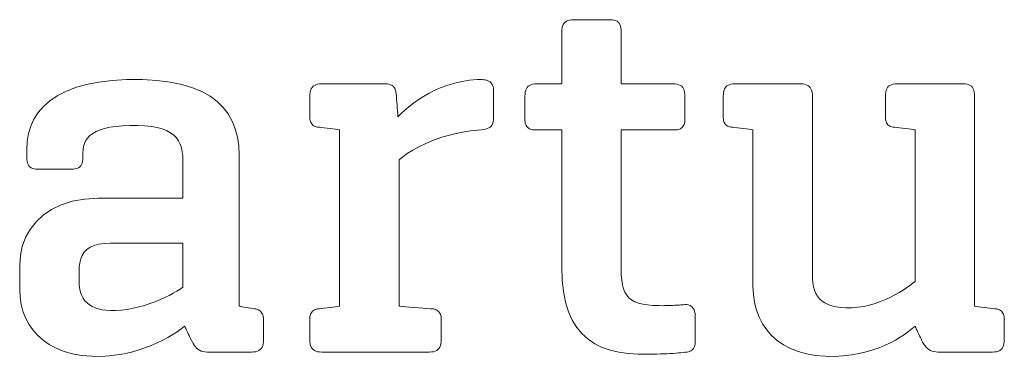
# Model space of a CAD drawing. Header units: millimetres. Extents: x 2768 to 3269, y 2288 to 2733.
# Tile 253 of 256: x 3110 to 3151, y 2639 to 2653. Entities that reach past the tile are written whole.
import ezdxf

# ---------------------------------------------------------------- set-up
doc = ezdxf.new("R2010")
doc.units = ezdxf.units.MM
doc.header["$LTSCALE"] = 20
doc.layers.add('Capa 1', color=7, linetype='Continuous')

# ---------------------------------------------------------------- blocks, each defined once
blk = doc.blocks.new('logo emotional light 2014')
at = {"layer": 'Capa 1', "lineweight": 0}
for points in [[(12.6882, 6.7291), (12.6882, 6.7341), (12.6882, 6.7484), (12.6882, 6.7705), (12.6882, 6.7991), (12.6882, 6.8709), (12.6882, 6.9531), (12.6882, 7.0354), (12.6882, 7.1072), (12.6882, 7.1358), (12.6882, 7.1579), (12.6882, 7.1721), (12.6882, 7.1772), (12.686, 7.1772), (12.6799, 7.1772), (12.6709, 7.1772), (12.6596, 7.1772), (12.6471, 7.1772), (12.6341, 7.1772), (12.6216, 7.1772), (12.6104, 7.1772), (12.6013, 7.1772), (12.5952, 7.1772), (12.593, 7.1772), (12.5896, 7.1779), (12.5863, 7.179), (12.5831, 7.1805), (12.5801, 7.1825), (12.5773, 7.1849), (12.5748, 7.1876), (12.5726, 7.1908), (12.5708, 7.1943), (12.5695, 7.1982), (12.5686, 7.2025), (12.5683, 7.2072), (12.5683, 7.209), (12.5683, 7.2141), (12.5683, 7.2217), (12.5683, 7.231), (12.5683, 7.2415), (12.5683, 7.2523), (12.5683, 7.2627), (12.5683, 7.2721), (12.5683, 7.2796), (12.5683, 7.2847), (12.5683, 7.2866), (12.5686, 7.2939), (12.5694, 7.3004), (12.5708, 7.3062), (12.5728, 7.3112), (12.5755, 7.3155), (12.5789, 7.3191), (12.583, 7.322), (12.5878, 7.3243), (12.5934, 7.3259), (12.5998, 7.3268), (12.6071, 7.3271), (12.609, 7.3271), (12.6142, 7.3271), (12.6219, 7.3271), (12.6315, 7.3271), (12.6422, 7.3271), (12.6532, 7.3271), (12.6639, 7.3271), (12.6734, 7.3271), (12.6812, 7.3271), (12.6864, 7.3271), (12.6882, 7.3271), (12.6882, 7.3311), (12.6882, 7.3419), (12.6882, 7.358), (12.6882, 7.378), (12.6882, 7.4003), (12.6882, 7.4233), (12.6882, 7.4456), (12.6882, 7.4655), (12.6882, 7.4817), (12.6882, 7.4925), (12.6882, 7.4965), (12.6886, 7.5038), (12.6895, 7.5103), (12.691, 7.5161), (12.6932, 7.5211), (12.6961, 7.5254), (12.6996, 7.529), (12.7037, 7.532), (12.7085, 7.5342), (12.714, 7.5358), (12.7202, 7.5367), (12.7271, 7.537), (12.7298, 7.537), (12.7374, 7.537), (12.7486, 7.537), (12.7626, 7.537), (12.7781, 7.537), (12.7942, 7.537), (12.8097, 7.537), (12.8237, 7.537), (12.835, 7.537), (12.8425, 7.537), (12.8453, 7.537), (12.8525, 7.5367), (12.8588, 7.5358), (12.8642, 7.5342), (12.8688, 7.532), (12.8727, 7.529), (12.8758, 7.5254), (12.8783, 7.5211), (12.8801, 7.5161), (12.8814, 7.5103), (12.8821, 7.5038), (12.8823, 7.4965), (12.8823, 7.4925), (12.8823, 7.4817), (12.8823, 7.4655), (12.8823, 7.4456), (12.8823, 7.4233), (12.8823, 7.4003), (12.8823, 7.378), (12.8823, 7.358), (12.8823, 7.3419), (12.8823, 7.3311), (12.8823, 7.3271), (12.8862, 7.3271), (12.897, 7.3271), (12.9132, 7.3271), (12.9332, 7.3271), (12.9554, 7.3271), (12.9785, 7.3271), (13.0007, 7.3271), (13.0207, 7.3271), (13.0369, 7.3271), (13.0477, 7.3271), (13.0516, 7.3271), (13.0589, 7.3268), (13.0653, 7.3259), (13.0709, 7.3243), (13.0758, 7.322), (13.0799, 7.3191), (13.0832, 7.3155), (13.0859, 7.3112), (13.0879, 7.3062), (13.0894, 7.3004), (13.0902, 7.2939), (13.0904, 7.2866), (13.0904, 7.2847), (13.0904, 7.2796), (13.0904, 7.2721), (13.0904, 7.2627), (13.0904, 7.2523), (13.0904, 7.2415), (13.0904, 7.231), (13.0904, 7.2217), (13.0904, 7.2141), (13.0904, 7.209), (13.0904, 7.2072), (13.0901, 7.2025), (13.0893, 7.1982), (13.0879, 7.1943), (13.0861, 7.1908), (13.0839, 7.1876), (13.0814, 7.1849), (13.0786, 7.1825), (13.0756, 7.1805), (13.0724, 7.179), (13.0691, 7.1779), (13.0657, 7.1772), (13.0615, 7.1772), (13.0498, 7.1772), (13.0322, 7.1772), (13.0106, 7.1772), (12.9865, 7.1772), (12.9615, 7.1772), (12.9374, 7.1772), (12.9158, 7.1772), (12.8983, 7.1772), (12.8866, 7.1772), (12.8823, 7.1772), (12.8823, 7.172), (12.8823, 7.1575), (12.8823, 7.135), (12.8823, 7.1058), (12.8823, 7.0326), (12.8823, 6.9487), (12.8823, 6.8649), (12.8823, 6.7917), (12.8823, 6.7625), (12.8823, 6.7399), (12.8823, 6.7254), (12.8823, 6.7203), (12.8827, 6.7019), (12.884, 6.6854), (12.8864, 6.6707), (12.8898, 6.6577), (12.8944, 6.6463), (12.9003, 6.6365), (12.9076, 6.628), (12.9164, 6.621), (12.9267, 6.6152), (12.9388, 6.6106), (12.9526, 6.6071), (12.9683, 6.6045), (12.9859, 6.603), (13.0057, 6.6022), (13.0191, 6.6021), (13.0246, 6.6022), (13.0301, 6.6023), (13.0357, 6.6024), (13.0412, 6.6026), (13.0467, 6.6028), (13.0521, 6.603), (13.0574, 6.6033), (13.0626, 6.6036), (13.0677, 6.6039), (13.0726, 6.6042), (13.0774, 6.6046), (13.0819, 6.6049), (13.0863, 6.6053), (13.0904, 6.6056), (13.0968, 6.6056), (13.1024, 6.6045), (13.1073, 6.6026), (13.1114, 6.5999), (13.1149, 6.5966), (13.1178, 6.5929), (13.1201, 6.5889), (13.1219, 6.5846), (13.123, 6.5803), (13.1237, 6.5761), (13.124, 6.5721), (13.124, 6.57), (13.124, 6.5641), (13.124, 6.5554), (13.124, 6.5446), (13.124, 6.5325), (13.124, 6.52), (13.124, 6.508), (13.124, 6.4971), (13.124, 6.4884), (13.124, 6.4825), (13.124, 6.4804), (13.1237, 6.4762), (13.1229, 6.4721), (13.1217, 6.4683), (13.12, 6.4648), (13.1179, 6.4616), (13.1154, 6.4587), (13.1125, 6.4562), (13.1092, 6.4541), (13.1056, 6.4524), (13.1017, 6.4511), (13.0975, 6.4504), (13.0914, 6.4497), (13.0846, 6.449), (13.0773, 6.4482), (13.0694, 6.4476), (13.061, 6.4469), (13.052, 6.4463), (13.0424, 6.4457), (13.0323, 6.4452), (13.0217, 6.4447), (13.0106, 6.4443), (12.999, 6.4439), (12.9869, 6.4436), (12.9744, 6.4435), (12.9613, 6.4434), (12.9377, 6.4436), (12.9053, 6.4457), (12.8749, 6.45), (12.8465, 6.4567), (12.8202, 6.4659), (12.796, 6.4778), (12.7741, 6.4926), (12.7546, 6.5102), (12.7374, 6.531), (12.7227, 6.5551), (12.7105, 6.5825), (12.7008, 6.6135), (12.6939, 6.6481), (12.6897, 6.6866)], [(11.6353, 7.0943), (11.6353, 7.0887), (11.6353, 7.073), (11.6353, 7.0487), (11.6353, 7.0171), (11.6353, 6.938), (11.6353, 6.8473), (11.6353, 6.7566), (11.6353, 6.6775), (11.6353, 6.6459), (11.6353, 6.6216), (11.6353, 6.6059), (11.6353, 6.6004), (11.6366, 6.6001), (11.6401, 6.5996), (11.6453, 6.5987), (11.6517, 6.5977), (11.6589, 6.5965), (11.6664, 6.5953), (11.6736, 6.5942), (11.68, 6.5931), (11.6852, 6.5923), (11.6887, 6.5917), (11.69, 6.5915), (11.693, 6.5908), (11.696, 6.5897), (11.6991, 6.5881), (11.7021, 6.5862), (11.7049, 6.5838), (11.7076, 6.5811), (11.7099, 6.5779), (11.7119, 6.5744), (11.7134, 6.5705), (11.7143, 6.5662), (11.7147, 6.5615), (11.7147, 6.5599), (11.7147, 6.5554), (11.7147, 6.5487), (11.7147, 6.5403), (11.7147, 6.5311), (11.7147, 6.5215), (11.7147, 6.5122), (11.7147, 6.5039), (11.7147, 6.4971), (11.7147, 6.4926), (11.7147, 6.491), (11.7144, 6.4837), (11.7136, 6.4771), (11.7122, 6.4714), (11.7101, 6.4663), (11.7075, 6.462), (11.7041, 6.4584), (11.7, 6.4555), (11.6952, 6.4532), (11.6896, 6.4517), (11.6831, 6.4507), (11.6759, 6.4504), (11.6725, 6.4504), (11.6633, 6.4504), (11.6495, 6.4504), (11.6324, 6.4504), (11.6134, 6.4504), (11.5937, 6.4504), (11.5747, 6.4504), (11.5576, 6.4504), (11.5438, 6.4504), (11.5346, 6.4504), (11.5312, 6.4504), (11.5239, 6.4508), (11.5173, 6.4519), (11.5114, 6.4538), (11.506, 6.4564), (11.5011, 6.4596), (11.4966, 6.4634), (11.4925, 6.4679), (11.4887, 6.4729), (11.4851, 6.4784), (11.4817, 6.4845), (11.4783, 6.491), (11.4778, 6.492), (11.4765, 6.4948), (11.4744, 6.499), (11.4719, 6.5042), (11.4692, 6.51), (11.4663, 6.516), (11.4635, 6.5218), (11.461, 6.527), (11.459, 6.5312), (11.4576, 6.5341), (11.4571, 6.5351), (11.4458, 6.5261), (11.4329, 6.5169), (11.4186, 6.5076), (11.403, 6.4983), (11.386, 6.4891), (11.3678, 6.4803), (11.3484, 6.4718), (11.3279, 6.464), (11.3063, 6.4568), (11.2837, 6.4505), (11.2602, 6.4452), (11.2358, 6.441), (11.2106, 6.438), (11.1846, 6.4365), (11.1542, 6.4367), (11.1216, 6.4394), (11.0915, 6.4448), (11.0638, 6.4527), (11.0386, 6.4628), (11.0158, 6.4751), (10.9954, 6.4893), (10.9775, 6.5053), (10.962, 6.5229), (10.9488, 6.542), (10.9381, 6.5623), (10.9298, 6.5838), (10.9239, 6.6062), (10.9203, 6.6294), (10.9191, 6.6533), (10.9191, 6.6552), (10.9191, 6.6603), (10.9191, 6.6681), (10.9191, 6.6777), (10.9191, 6.6883), (10.9191, 6.6994), (10.9191, 6.71), (10.9191, 6.7196), (10.9191, 6.7273), (10.9191, 6.7325), (10.9191, 6.7344), (10.9213, 6.7657), (10.9277, 6.796), (10.9383, 6.8247), (10.9532, 6.8516), (10.9724, 6.8761), (10.9957, 6.898), (11.0232, 6.9168), (11.0549, 6.9321), (11.0908, 6.9435), (11.1308, 6.9507), (11.1749, 6.9532), (11.1813, 6.9532), (11.199, 6.9532), (11.2255, 6.9532), (11.2581, 6.9532), (11.2945, 6.9532), (11.3322, 6.9532), (11.3686, 6.9532), (11.4013, 6.9532), (11.4277, 6.9532), (11.4454, 6.9532), (11.4518, 6.9532), (11.4518, 6.956), (11.4518, 6.9639), (11.4518, 6.9757), (11.4518, 6.9903), (11.4518, 7.0065), (11.4518, 7.0233), (11.4518, 7.0395), (11.4518, 7.0541), (11.4518, 7.0659), (11.4518, 7.0737), (11.4518, 7.0766), (11.4514, 7.0915), (11.4498, 7.1053), (11.447, 7.1182), (11.4429, 7.1301), (11.4374, 7.141), (11.4304, 7.1509), (11.4217, 7.1597), (11.4112, 7.1675), (11.3988, 7.1742), (11.3844, 7.1798), (11.3678, 7.1843), (11.349, 7.1877), (11.3278, 7.19), (11.3041, 7.1911), (11.2783, 7.1912), (11.2542, 7.1902), (11.2326, 7.1882), (11.2133, 7.1853), (11.1963, 7.1816), (11.1814, 7.1769), (11.1685, 7.1714), (11.1576, 7.1652), (11.1484, 7.1581), (11.141, 7.1503), (11.1351, 7.1418), (11.1308, 7.1326), (11.1278, 7.1228), (11.1261, 7.1124), (11.1255, 7.1013), (11.1255, 7.101), (11.1255, 7.1001), (11.1255, 7.0987), (11.1255, 7.0971), (11.1255, 7.0952), (11.1255, 7.0933), (11.1255, 7.0915), (11.1255, 7.0898), (11.1255, 7.0884), (11.1255, 7.0875), (11.1255, 7.0872), (11.1252, 7.0799), (11.1244, 7.0735), (11.123, 7.0679), (11.121, 7.0631), (11.1183, 7.059), (11.1149, 7.0556), (11.1108, 7.0529), (11.106, 7.0509), (11.1004, 7.0495), (11.094, 7.0487), (11.0867, 7.0484), (11.0842, 7.0484), (11.0773, 7.0484), (11.0671, 7.0484), (11.0544, 7.0484), (11.0402, 7.0484), (11.0256, 7.0484), (11.0114, 7.0484), (10.9987, 7.0484), (10.9885, 7.0484), (10.9816, 7.0484), (10.9791, 7.0484), (10.9723, 7.0487), (10.9662, 7.0495), (10.9609, 7.0509), (10.9563, 7.0529), (10.9524, 7.0556), (10.9491, 7.059), (10.9465, 7.0631), (10.9445, 7.0679), (10.9431, 7.0735), (10.9423, 7.0799), (10.942, 7.0872), (10.942, 7.0878), (10.942, 7.0894), (10.942, 7.0917), (10.942, 7.0946), (10.942, 7.0979), (10.942, 7.1012), (10.942, 7.1045), (10.942, 7.1074), (10.942, 7.1097), (10.942, 7.1113), (10.942, 7.1119), (10.9435, 7.1388), (10.9478, 7.1645), (10.9552, 7.1889), (10.9658, 7.212), (10.9796, 7.2337), (10.9968, 7.2536), (11.0175, 7.2719), (11.0417, 7.2883), (11.0697, 7.3027), (11.1015, 7.315), (11.1372, 7.3251), (11.177, 7.3329), (11.2209, 7.3382), (11.2691, 7.3409), (11.32, 7.3409), (11.3671, 7.3382), (11.4098, 7.3328), (11.4484, 7.3249), (11.483, 7.3145), (11.5137, 7.3018), (11.5406, 7.2867), (11.5638, 7.2695), (11.5836, 7.2501), (11.5999, 7.2287), (11.613, 7.2053), (11.6229, 7.1801), (11.6299, 7.1532), (11.634, 7.1245)], [(12.1574, 7.0784), (12.1574, 7.073), (12.1574, 7.0579), (12.1574, 7.0343), (12.1574, 7.0037), (12.1574, 6.9271), (12.1574, 6.8394), (12.1574, 6.7516), (12.1574, 6.675), (12.1574, 6.6445), (12.1574, 6.6209), (12.1574, 6.6057), (12.1574, 6.6004), (12.16, 6.6001), (12.1672, 6.5996), (12.178, 6.5987), (12.1913, 6.5977), (12.2061, 6.5965), (12.2215, 6.5953), (12.2363, 6.5942), (12.2496, 6.5931), (12.2604, 6.5923), (12.2676, 6.5917), (12.2703, 6.5915), (12.2732, 6.5908), (12.2763, 6.5897), (12.2793, 6.5881), (12.2823, 6.5862), (12.2852, 6.5838), (12.2878, 6.5811), (12.2902, 6.5779), (12.2921, 6.5744), (12.2936, 6.5705), (12.2946, 6.5662), (12.2949, 6.5615), (12.2949, 6.5599), (12.2949, 6.5554), (12.2949, 6.5487), (12.2949, 6.5403), (12.2949, 6.5311), (12.2949, 6.5215), (12.2949, 6.5122), (12.2949, 6.5039), (12.2949, 6.4971), (12.2949, 6.4926), (12.2949, 6.491), (12.2947, 6.4837), (12.2938, 6.4771), (12.2924, 6.4714), (12.2904, 6.4663), (12.2877, 6.462), (12.2843, 6.4584), (12.2803, 6.4555), (12.2754, 6.4532), (12.2698, 6.4517), (12.2634, 6.4507), (12.2561, 6.4504), (12.248, 6.4504), (12.2255, 6.4504), (12.192, 6.4504), (12.1506, 6.4504), (12.1045, 6.4504), (12.0567, 6.4504), (12.0106, 6.4504), (11.9692, 6.4504), (11.9357, 6.4504), (11.9133, 6.4504), (11.9051, 6.4504), (11.8978, 6.4507), (11.8914, 6.4517), (11.8858, 6.4532), (11.881, 6.4555), (11.8769, 6.4584), (11.8735, 6.462), (11.8708, 6.4663), (11.8688, 6.4714), (11.8674, 6.4771), (11.8666, 6.4837), (11.8663, 6.491), (11.8663, 6.4926), (11.8663, 6.4971), (11.8663, 6.5039), (11.8663, 6.5122), (11.8663, 6.5215), (11.8663, 6.5311), (11.8663, 6.5403), (11.8663, 6.5487), (11.8663, 6.5554), (11.8663, 6.5599), (11.8663, 6.5615), (11.8666, 6.5662), (11.8674, 6.5705), (11.8688, 6.5744), (11.8706, 6.5779), (11.8728, 6.5811), (11.8753, 6.5838), (11.8781, 6.5862), (11.8811, 6.5881), (11.8843, 6.5897), (11.8876, 6.5908), (11.891, 6.5915), (11.8927, 6.5917), (11.8973, 6.5923), (11.9042, 6.5931), (11.9127, 6.5942), (11.9222, 6.5953), (11.9321, 6.5965), (11.9416, 6.5977), (11.9501, 6.5987), (11.957, 6.5996), (11.9616, 6.6001), (11.9633, 6.6004), (11.9633, 6.6068), (11.9633, 6.6251), (11.9633, 6.6536), (11.9633, 6.6905), (11.9633, 6.7341), (11.9633, 6.7829), (11.9633, 6.8888), (11.9633, 6.9947), (11.9633, 7.0434), (11.9633, 7.087), (11.9633, 7.1239), (11.9633, 7.1524), (11.9633, 7.1707), (11.9633, 7.1772), (11.9616, 7.1774), (11.957, 7.1779), (11.9501, 7.1788), (11.9416, 7.1798), (11.9321, 7.181), (11.9222, 7.1822), (11.9127, 7.1833), (11.9042, 7.1844), (11.8973, 7.1852), (11.8927, 7.1858), (11.891, 7.186), (11.8872, 7.1867), (11.8837, 7.1878), (11.8804, 7.1894), (11.8773, 7.1913), (11.8746, 7.1937), (11.8722, 7.1965), (11.8702, 7.1996), (11.8685, 7.2032), (11.8673, 7.2071), (11.8666, 7.2113), (11.8663, 7.216), (11.8663, 7.2176), (11.8663, 7.2221), (11.8663, 7.2289), (11.8663, 7.2372), (11.8663, 7.2465), (11.8663, 7.2561), (11.8663, 7.2653), (11.8663, 7.2737), (11.8663, 7.2804), (11.8663, 7.2849), (11.8663, 7.2866), (11.8666, 7.2939), (11.8674, 7.3004), (11.8688, 7.3062), (11.8708, 7.3112), (11.8735, 7.3155), (11.8769, 7.3191), (11.881, 7.322), (11.8858, 7.3243), (11.8914, 7.3259), (11.8978, 7.3268), (11.9051, 7.3271), (11.9099, 7.3271), (11.9231, 7.3271), (11.9428, 7.3271), (11.9671, 7.3271), (11.9943, 7.3271), (12.0223, 7.3271), (12.0495, 7.3271), (12.0738, 7.3271), (12.0935, 7.3271), (12.1067, 7.3271), (12.1115, 7.3271), (12.1187, 7.3268), (12.1249, 7.3259), (12.1302, 7.3243), (12.1346, 7.3221), (12.1383, 7.3193), (12.1414, 7.3158), (12.1437, 7.3117), (12.1456, 7.3068), (12.147, 7.3014), (12.1479, 7.2952), (12.1485, 7.2883), (12.1487, 7.2867), (12.149, 7.2823), (12.1495, 7.2757), (12.1501, 7.2676), (12.1508, 7.2586), (12.1515, 7.2492), (12.1522, 7.2402), (12.1529, 7.2321), (12.1534, 7.2255), (12.1537, 7.2211), (12.1538, 7.2195), (12.1644, 7.23), (12.1763, 7.241), (12.1896, 7.2523), (12.2041, 7.2636), (12.2199, 7.2749), (12.2369, 7.2859), (12.2552, 7.2964), (12.2745, 7.3062), (12.295, 7.3152), (12.3165, 7.3232), (12.339, 7.3299), (12.3626, 7.3353), (12.387, 7.339), (12.4124, 7.341), (12.4283, 7.3412), (12.4337, 7.3408), (12.4387, 7.3401), (12.4432, 7.339), (12.4473, 7.3376), (12.4509, 7.3358), (12.4542, 7.3336), (12.457, 7.3311), (12.4595, 7.3281), (12.4615, 7.3248), (12.4632, 7.3211), (12.4644, 7.317), (12.4653, 7.3126), (12.4659, 7.3077), (12.4661, 7.3024), (12.4661, 7.3004), (12.4661, 7.295), (12.4661, 7.287), (12.4661, 7.277), (12.4661, 7.2658), (12.4661, 7.2543), (12.4661, 7.2432), (12.4661, 7.2332), (12.4661, 7.2251), (12.4661, 7.2197), (12.4661, 7.2178), (12.4657, 7.2105), (12.4648, 7.2041), (12.4632, 7.1984), (12.461, 7.1935), (12.4581, 7.1894), (12.4545, 7.1859), (12.4501, 7.183), (12.4451, 7.1808), (12.4393, 7.1791), (12.4328, 7.1779), (12.4255, 7.1772), (12.3907, 7.1737), (12.3576, 7.1682), (12.3263, 7.161), (12.297, 7.1525), (12.2698, 7.1428), (12.2448, 7.1324), (12.2221, 7.1214), (12.2019, 7.1103), (12.1843, 7.0992), (12.1694, 7.0885)], [(13.3126, 6.6656), (13.3126, 6.6714), (13.3126, 6.6876), (13.3126, 6.7128), (13.3126, 6.7456), (13.3126, 6.8275), (13.3126, 6.9214), (13.3126, 7.0153), (13.3126, 7.0972), (13.3126, 7.13), (13.3126, 7.1552), (13.3126, 7.1714), (13.3126, 7.1772), (13.3109, 7.1774), (13.3063, 7.1779), (13.2994, 7.1788), (13.2909, 7.1798), (13.2814, 7.181), (13.2715, 7.1822), (13.262, 7.1833), (13.2535, 7.1844), (13.2466, 7.1852), (13.242, 7.1858), (13.2403, 7.186), (13.2365, 7.1867), (13.233, 7.1878), (13.2297, 7.1894), (13.2266, 7.1913), (13.2239, 7.1937), (13.2215, 7.1965), (13.2195, 7.1996), (13.2178, 7.2032), (13.2166, 7.2071), (13.2159, 7.2113), (13.2156, 7.216), (13.2156, 7.2176), (13.2156, 7.2221), (13.2156, 7.2289), (13.2156, 7.2372), (13.2156, 7.2465), (13.2156, 7.2561), (13.2156, 7.2653), (13.2156, 7.2737), (13.2156, 7.2804), (13.2156, 7.2849), (13.2156, 7.2866), (13.2159, 7.2939), (13.2167, 7.3004), (13.2181, 7.3062), (13.2201, 7.3112), (13.2228, 7.3155), (13.2262, 7.3191), (13.2303, 7.322), (13.2351, 7.3243), (13.2407, 7.3259), (13.2471, 7.3268), (13.2544, 7.3271), (13.2594, 7.3271), (13.273, 7.3271), (13.2934, 7.3271), (13.3186, 7.3271), (13.3466, 7.3271), (13.3756, 7.3271), (13.4037, 7.3271), (13.4289, 7.3271), (13.4492, 7.3271), (13.4629, 7.3271), (13.4679, 7.3271), (13.4747, 7.3268), (13.4809, 7.3259), (13.4864, 7.3243), (13.4912, 7.322), (13.4954, 7.3191), (13.4988, 7.3155), (13.5017, 7.3112), (13.5039, 7.3062), (13.5054, 7.3004), (13.5064, 7.2939), (13.5067, 7.2866), (13.5067, 7.28), (13.5067, 7.2615), (13.5067, 7.2328), (13.5067, 7.1956), (13.5067, 7.1515), (13.5067, 7.1024), (13.5067, 6.9955), (13.5067, 6.8886), (13.5067, 6.8394), (13.5067, 6.7954), (13.5067, 6.7581), (13.5067, 6.7294), (13.5067, 6.711), (13.5067, 6.7044), (13.5071, 6.69), (13.5084, 6.6765), (13.5106, 6.6641), (13.5138, 6.6527), (13.5181, 6.6423), (13.5235, 6.6329), (13.5302, 6.6245), (13.5381, 6.6172), (13.5473, 6.6109), (13.5579, 6.6057), (13.57, 6.6015), (13.5837, 6.5983), (13.5989, 6.5962), (13.6158, 6.5952), (13.635, 6.5953), (13.655, 6.5968), (13.6744, 6.5998), (13.6932, 6.604), (13.7113, 6.6092), (13.7287, 6.6154), (13.7453, 6.6222), (13.761, 6.6296), (13.7758, 6.6373), (13.7896, 6.6452), (13.8024, 6.6531), (13.8141, 6.6609), (13.8246, 6.6683), (13.8339, 6.6753), (13.8418, 6.6815), (13.8418, 6.6871), (13.8418, 6.7028), (13.8418, 6.7272), (13.8418, 6.7589), (13.8418, 6.8383), (13.8418, 6.9293), (13.8418, 7.0203), (13.8418, 7.0997), (13.8418, 7.1314), (13.8418, 7.1559), (13.8418, 7.1716), (13.8418, 7.1772), (13.8401, 7.1774), (13.8355, 7.1779), (13.8286, 7.1788), (13.8201, 7.1798), (13.8106, 7.181), (13.8008, 7.1822), (13.7912, 7.1833), (13.7827, 7.1844), (13.7758, 7.1852), (13.7712, 7.1858), (13.7695, 7.186), (13.7657, 7.1867), (13.7622, 7.1878), (13.7589, 7.1894), (13.7558, 7.1913), (13.7531, 7.1937), (13.7507, 7.1965), (13.7487, 7.1996), (13.747, 7.2032), (13.7458, 7.2071), (13.7451, 7.2113), (13.7448, 7.216), (13.7448, 7.2176), (13.7448, 7.2221), (13.7448, 7.2289), (13.7448, 7.2372), (13.7448, 7.2465), (13.7448, 7.2561), (13.7448, 7.2653), (13.7448, 7.2737), (13.7448, 7.2804), (13.7448, 7.2849), (13.7448, 7.2866), (13.7451, 7.2939), (13.7459, 7.3004), (13.7473, 7.3062), (13.7493, 7.3112), (13.752, 7.3155), (13.7554, 7.3191), (13.7595, 7.322), (13.7643, 7.3243), (13.7699, 7.3259), (13.7763, 7.3268), (13.7836, 7.3271), (13.7886, 7.3271), (13.8024, 7.3271), (13.8229, 7.3271), (13.8483, 7.3271), (13.8766, 7.3271), (13.9059, 7.3271), (13.9341, 7.3271), (13.9595, 7.3271), (13.9801, 7.3271), (13.9938, 7.3271), (13.9988, 7.3271), (14.0057, 7.3268), (14.0117, 7.3259), (14.017, 7.3243), (14.0216, 7.322), (14.0256, 7.3191), (14.0288, 7.3155), (14.0314, 7.3112), (14.0334, 7.3062), (14.0348, 7.3004), (14.0356, 7.2939), (14.0359, 7.2866), (14.0359, 7.2788), (14.0359, 7.2571), (14.0359, 7.2232), (14.0359, 7.1793), (14.0359, 7.1274), (14.0359, 7.0694), (14.0359, 6.9435), (14.0359, 6.8175), (14.0359, 6.7595), (14.0359, 6.7076), (14.0359, 6.6637), (14.0359, 6.6298), (14.0359, 6.6081), (14.0359, 6.6004), (14.0375, 6.6001), (14.0422, 6.5996), (14.0491, 6.5987), (14.0576, 6.5977), (14.0671, 6.5965), (14.0769, 6.5953), (14.0865, 6.5942), (14.095, 6.5931), (14.1019, 6.5923), (14.1065, 6.5917), (14.1082, 6.5915), (14.1112, 6.5908), (14.1142, 6.5897), (14.1173, 6.5881), (14.1203, 6.5862), (14.1232, 6.5838), (14.1258, 6.5811), (14.1281, 6.5779), (14.1301, 6.5744), (14.1316, 6.5705), (14.1326, 6.5662), (14.1329, 6.5615), (14.1329, 6.5599), (14.1329, 6.5554), (14.1329, 6.5487), (14.1329, 6.5403), (14.1329, 6.5311), (14.1329, 6.5215), (14.1329, 6.5122), (14.1329, 6.5039), (14.1329, 6.4971), (14.1329, 6.4926), (14.1329, 6.491), (14.1326, 6.4837), (14.1318, 6.4771), (14.1304, 6.4714), (14.1284, 6.4663), (14.1257, 6.462), (14.1223, 6.4584), (14.1182, 6.4555), (14.1134, 6.4532), (14.1078, 6.4517), (14.1013, 6.4507), (14.0941, 6.4504), (14.0899, 6.4504), (14.0786, 6.4504), (14.0616, 6.4504), (14.0405, 6.4504), (14.0171, 6.4504), (13.9929, 6.4504), (13.9695, 6.4504), (13.9484, 6.4504), (13.9314, 6.4504), (13.9201, 6.4504), (13.9159, 6.4504), (13.909, 6.4508), (13.9026, 6.4518), (13.8968, 6.4535), (13.8914, 6.4558), (13.8865, 6.4588), (13.8819, 6.4624), (13.8777, 6.4666), (13.8737, 6.4714), (13.87, 6.4768), (13.8664, 6.4827), (13.863, 6.4892), (13.8625, 6.4903), (13.8611, 6.4932), (13.8591, 6.4976), (13.8566, 6.503), (13.8538, 6.509), (13.851, 6.5153), (13.8482, 6.5213), (13.8457, 6.5267), (13.8437, 6.5311), (13.8423, 6.534), (13.8418, 6.5351), (13.8314, 6.5265), (13.8199, 6.5175), (13.8071, 6.5083), (13.7932, 6.4991), (13.778, 6.4899), (13.7615, 6.481), (13.7437, 6.4725), (13.7246, 6.4646), (13.7041, 6.4573), (13.6821, 6.4509), (13.6587, 6.4454), (13.6338, 6.4411), (13.6074, 6.4381), (13.5795, 6.4365), (13.5484, 6.4366), (13.5169, 6.4393), (13.4875, 6.4445), (13.4602, 6.4522), (13.4352, 6.4621), (13.4124, 6.4743), (13.3918, 6.4886), (13.3735, 6.5049), (13.3576, 6.5231), (13.344, 6.5431), (13.3328, 6.5647), (13.324, 6.5879), (13.3177, 6.6125), (13.3139, 6.6385)], [(11.4518, 6.6621), (11.4518, 6.6655), (11.4518, 6.6747), (11.4518, 6.6885), (11.4518, 6.7056), (11.4518, 6.7246), (11.4518, 6.7442), (11.4518, 6.7633), (11.4518, 6.7803), (11.4518, 6.7941), (11.4518, 6.8034), (11.4518, 6.8067), (11.4463, 6.8067), (11.4312, 6.8067), (11.4087, 6.8067), (11.3808, 6.8067), (11.3497, 6.8067), (11.3176, 6.8067), (11.2865, 6.8067), (11.2586, 6.8067), (11.2361, 6.8067), (11.221, 6.8067), (11.2155, 6.8067), (11.1948, 6.8058), (11.1769, 6.8032), (11.1617, 6.7988), (11.1489, 6.7929), (11.1384, 6.7854), (11.1299, 6.7765), (11.1234, 6.7663), (11.1187, 6.7547), (11.1155, 6.742), (11.1137, 6.7282), (11.1132, 6.7133), (11.1132, 6.7125), (11.1132, 6.7105), (11.1132, 6.7075), (11.1132, 6.7037), (11.1132, 6.6995), (11.1132, 6.6952), (11.1132, 6.691), (11.1132, 6.6873), (11.1132, 6.6843), (11.1132, 6.6822), (11.1132, 6.6815), (11.1137, 6.6685), (11.1153, 6.6565), (11.1179, 6.6455), (11.1216, 6.6354), (11.1263, 6.6263), (11.1321, 6.6182), (11.1389, 6.611), (11.1467, 6.6048), (11.1555, 6.5995), (11.1654, 6.5951), (11.1763, 6.5915), (11.1883, 6.5889), (11.2012, 6.5872), (11.2152, 6.5863), (11.2322, 6.5864), (11.2515, 6.5877), (11.2708, 6.5901), (11.2897, 6.5936), (11.3084, 6.598), (11.3266, 6.6031), (11.3442, 6.6089), (11.3612, 6.6152), (11.3774, 6.6218), (11.3927, 6.6287), (11.407, 6.6357), (11.4201, 6.6427), (11.4321, 6.6495), (11.4427, 6.656)]]:
    blk.add_lwpolyline(points, close=True, dxfattribs=at)

msp = doc.modelspace()

# ---------------------------------------------------------------- block references
at = {"xscale": 12.7, "yscale": 12.7, "zscale": 12.7}
msp.add_blockref('logo emotional light 2014', (2971.5683, 2557.30621), dxfattribs=at)

doc.saveas('drawing.dxf')
